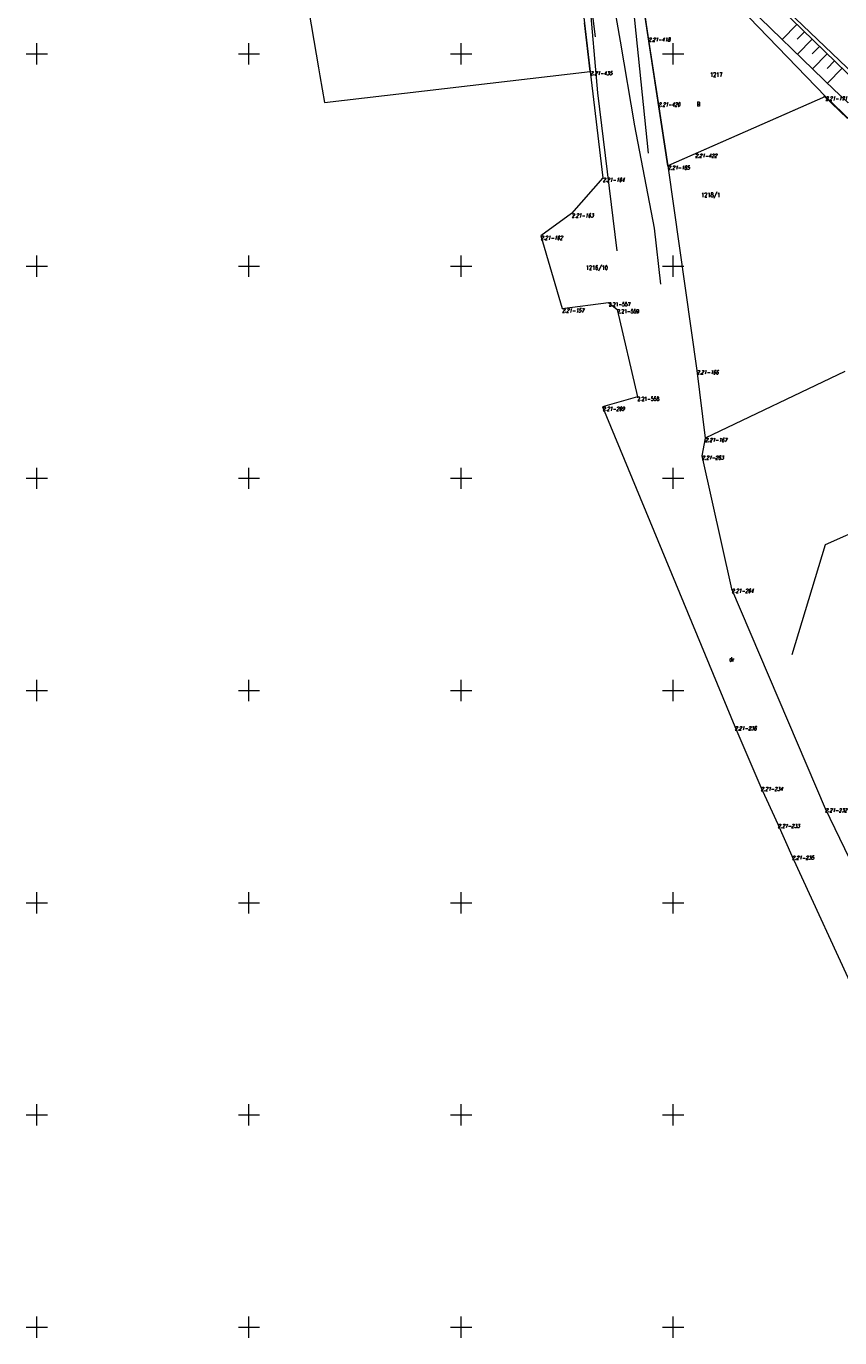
# Model space of a CAD drawing. Header units: metres. Extents: x 7582703 to 7587334, y 6019078 to 6022350.
# Tile 11 of 88: x 7584848 to 7585039, y 6019698 to 6020007. Entities that reach past the tile are written whole.
import ezdxf
from ezdxf.enums import TextEntityAlignment as Align

# ---------------------------------------------------------------- set-up
doc = ezdxf.new("R2010")
doc.units = ezdxf.units.M
doc.header["$MEASUREMENT"] = 0
doc.linetypes.add('EGDE', pattern=[0])
doc.layers.add('Dzialki', color=7, linetype='EGDE', lineweight=60)
doc.styles.get("Standard").update_dxf_attribs({"font": 'Simplex.SHX', "width": 0.75})

msp = doc.modelspace()

# ---------------------------------------------------------------- linework, layer by layer
at = {"layer": 'Dzialki', "lineweight": 9}
for p, q in [((7584909.91, 6020034.78), (7584916.41, 6019996.68)), ((7584988.1, 6020034.14), (7584994.11, 6019976.61)), ((7584989.47, 6020034.32), (7584994.12, 6020003.79)), ((7584998.71, 6019973.63), (7584989.47, 6020034.32)), ((7585035.84, 6019989.94), (7584998.69, 6020028.53)), ((7585035.84, 6019989.94), (7584998.69, 6020028.53)), ((7584979.22, 6020024.67), (7584982.18, 6019990.82)), ((7585038.03, 6019991.43), (7585004.43, 6020023.95)), ((7584977.36, 6020022.13), (7584980.43, 6019995.88)), ((7584987.59, 6020003.02), (7584983.98, 6020023.62)), ((7584979.43, 6020020.51), (7584981.61, 6020004.01)), ((7585053.39, 6019984.8), (7585018.64, 6020018.09)), ((7585022.04, 6020013.84), (7585055.13, 6019981.68)), ((7584980.43, 6019995.88), (7584979.08, 6020007.35)), ((7585029.14, 6020006.94), (7585025.68, 6020003.39)), ((7585030.92, 6020005.21), (7585029.19, 6020003.44)), ((7584850, 6019997.5), (7584850, 6020002.5)), ((7584900, 6019997.5), (7584900, 6020002.5)), ((7584950, 6019997.5), (7584950, 6020002.5)), ((7584990.91, 6019983.01), (7584987.59, 6020003.02)), ((7584994.12, 6020003.79), (7584996.45, 6019988.51)), ((7585000, 6019997.5), (7585000, 6020002.5)), ((7585032.7, 6020003.49), (7585029.24, 6019999.94)), ((7584847.5, 6020000), (7584852.5, 6020000)), ((7584897.5, 6020000), (7584902.5, 6020000)), ((7584947.5, 6020000), (7584952.5, 6020000)), ((7584997.5, 6020000), (7585002.5, 6020000)), ((7585034.47, 6020001.76), (7585032.75, 6019999.99)), ((7585036.24, 6020000.04), (7585032.8, 6019996.49)), ((7584916.41, 6019996.68), (7584916.72, 6019994.83)), ((7584917.79, 6019988.57), (7584980.43, 6019995.88)), ((7584980.43, 6019995.88), (7584983.36, 6019970.76)), ((7584980.43, 6019995.88), (7584983.36, 6019970.76)), ((7585038.02, 6019998.32), (7585036.3, 6019996.55)), ((7585039.79, 6019996.6), (7585036.35, 6019993.06)), ((7584916.72, 6019994.83), (7584917.79, 6019988.57)), ((7584982.18, 6019990.82), (7584986.68, 6019953.62)), ((7585035.84, 6019989.94), (7584998.71, 6019973.63)), ((7585035.84, 6019989.94), (7585005.13, 6019976.45)), ((7585041.03, 6019984.81), (7585035.51, 6019990.1)), ((7585090.93, 6019936.98), (7585035.84, 6019989.94)), ((7585090.93, 6019936.98), (7585035.84, 6019989.94)), ((7585055.66, 6019975.12), (7585038.03, 6019991.43)), ((7584996.45, 6019988.51), (7584998.71, 6019973.63)), ((7584995.56, 6019958.94), (7584990.91, 6019983.01)), ((7585005.13, 6019976.45), (7584998.71, 6019973.63)), ((7584998.71, 6019973.63), (7585005.52, 6019925.43)), ((7584998.71, 6019973.63), (7585005.52, 6019925.43)), ((7584983.36, 6019970.76), (7584976.04, 6019962.36)), ((7584983.36, 6019970.76), (7584976.04, 6019962.36)), ((7584976.04, 6019962.36), (7584968.75, 6019957.11)), ((7584976.04, 6019962.36), (7584968.75, 6019957.11)), ((7584997.09, 6019945.77), (7584995.56, 6019958.94)), ((7584968.75, 6019957.11), (7584973.78, 6019939.97)), ((7584968.75, 6019957.11), (7584973.78, 6019939.97)), ((7584847.5, 6019950), (7584852.5, 6019950)), ((7584850, 6019947.5), (7584850, 6019952.5)), ((7584897.5, 6019950), (7584902.5, 6019950)), ((7584900, 6019947.5), (7584900, 6019952.5)), ((7584947.5, 6019950), (7584952.5, 6019950)), ((7584950, 6019947.5), (7584950, 6019952.5)), ((7584997.5, 6019950), (7585002.5, 6019950)), ((7585000, 6019947.5), (7585000, 6019952.5)), ((7584973.78, 6019939.97), (7584984.77, 6019941.45)), ((7584973.78, 6019939.97), (7584984.77, 6019941.45)), ((7584984.77, 6019941.45), (7584986.8, 6019939.79)), ((7584984.77, 6019941.45), (7584986.8, 6019939.79)), ((7584986.8, 6019939.79), (7584991.55, 6019919.17)), ((7584986.8, 6019939.79), (7584991.55, 6019919.17)), ((7585005.52, 6019925.43), (7585007.52, 6019909.47)), ((7585005.52, 6019925.43), (7585007.52, 6019909.47)), ((7585040.47, 6019925.17), (7585007.52, 6019909.47)), ((7584991.55, 6019919.17), (7584983.35, 6019916.82)), ((7584991.55, 6019919.17), (7584983.35, 6019916.82)), ((7584983.35, 6019916.82), (7585014.47, 6019841.53)), ((7584983.35, 6019916.82), (7585014.47, 6019841.53)), ((7585007.52, 6019909.47), (7585006.72, 6019905.3)), ((7585007.52, 6019909.47), (7585006.72, 6019905.3)), ((7585006.72, 6019905.3), (7585013.75, 6019873.94)), ((7585006.72, 6019905.3), (7585013.75, 6019873.94)), ((7584850, 6019897.5), (7584850, 6019902.5)), ((7584900, 6019897.5), (7584900, 6019902.5)), ((7584950, 6019897.5), (7584950, 6019902.5)), ((7585000, 6019897.5), (7585000, 6019902.5)), ((7584847.5, 6019900), (7584852.5, 6019900)), ((7584897.5, 6019900), (7584902.5, 6019900)), ((7584947.5, 6019900), (7584952.5, 6019900)), ((7584997.5, 6019900), (7585002.5, 6019900)), ((7585050.37, 6019890.78), (7585035.81, 6019884.29)), ((7585035.81, 6019884.29), (7585027.92, 6019858.43)), ((7585013.75, 6019873.94), (7585035.8, 6019822.24)), ((7585013.75, 6019873.94), (7585035.8, 6019822.24)), ((7584850, 6019847.5), (7584850, 6019852.5)), ((7584900, 6019847.5), (7584900, 6019852.5)), ((7584950, 6019847.5), (7584950, 6019852.5)), ((7585000, 6019847.5), (7585000, 6019852.5)), ((7584847.5, 6019850), (7584852.5, 6019850)), ((7584897.5, 6019850), (7584902.5, 6019850)), ((7584947.5, 6019850), (7584952.5, 6019850)), ((7584997.5, 6019850), (7585002.5, 6019850)), ((7585014.47, 6019841.53), (7585020.63, 6019827.25)), ((7585014.47, 6019841.53), (7585020.63, 6019827.25)), ((7585020.63, 6019827.25), (7585024.63, 6019818.53)), ((7585020.63, 6019827.25), (7585024.63, 6019818.53)), ((7585035.8, 6019822.24), (7585043.74, 6019805.81)), ((7585035.8, 6019822.24), (7585043.74, 6019805.81)), ((7585024.63, 6019818.53), (7585027.98, 6019811.05)), ((7585024.63, 6019818.53), (7585027.98, 6019811.05)), ((7585027.98, 6019811.05), (7585043.43, 6019777.46)), ((7585027.98, 6019811.05), (7585043.43, 6019777.46)), ((7584850, 6019797.5), (7584850, 6019802.5)), ((7584900, 6019797.5), (7584900, 6019802.5)), ((7584950, 6019797.5), (7584950, 6019802.5)), ((7585000, 6019797.5), (7585000, 6019802.5)), ((7584847.5, 6019800), (7584852.5, 6019800)), ((7584897.5, 6019800), (7584902.5, 6019800)), ((7584947.5, 6019800), (7584952.5, 6019800)), ((7584997.5, 6019800), (7585002.5, 6019800)), ((7584850, 6019747.5), (7584850, 6019752.5)), ((7584900, 6019747.5), (7584900, 6019752.5)), ((7584950, 6019747.5), (7584950, 6019752.5)), ((7585000, 6019747.5), (7585000, 6019752.5)), ((7584847.5, 6019750), (7584852.5, 6019750)), ((7584897.5, 6019750), (7584902.5, 6019750)), ((7584947.5, 6019750), (7584952.5, 6019750)), ((7584997.5, 6019750), (7585002.5, 6019750)), ((7584850, 6019697.5), (7584850, 6019702.5)), ((7584900, 6019697.5), (7584900, 6019702.5)), ((7584950, 6019697.5), (7584950, 6019702.5)), ((7585000, 6019697.5), (7585000, 6019702.5)), ((7584847.5, 6019700), (7584852.5, 6019700)), ((7584897.5, 6019700), (7584902.5, 6019700)), ((7584947.5, 6019700), (7584952.5, 6019700)), ((7584997.5, 6019700), (7585002.5, 6019700))]:
    msp.add_line(p, q, dxfattribs=at)

# ---------------------------------------------------------------- texts
at = {"layer": 'Dzialki', "lineweight": 9, "oblique": 15, "width": 0.7}
for s, p in [('2.21-418', (7584994.12, 6020003.79)), ('2.21-435', (7584980.43, 6019995.88)), ('2.21-171', (7585035.84, 6019989.94)), ('2.21-420', (7584996.45, 6019988.51)), ('2.21-422', (7585005.13, 6019976.45)), ('2.21-165', (7584998.71, 6019973.63)), ('2.21-164', (7584983.36, 6019970.76)), ('2.21-163', (7584976.04, 6019962.36)), ('2.21-162', (7584968.75, 6019957.11)), ('2.21-157', (7584973.78, 6019939.97)), ('2.21-166', (7585005.52, 6019925.43)), ('2.21-269', (7584983.35, 6019916.82)), ('2.21-167', (7585007.52, 6019909.47)), ('2.21-263', (7585006.72, 6019905.3)), ('2.21-264', (7585013.75, 6019873.94)), ('2.21-236', (7585014.47, 6019841.53)), ('2.21-234', (7585020.63, 6019827.25)), ('2.21-232', (7585035.8, 6019822.24)), ('2.21-233', (7585024.63, 6019818.53)), ('2.21-235', (7585027.98, 6019811.05))]:
    msp.add_text(s, height=0.9, dxfattribs=at).set_placement(p, align=Align.TOP_LEFT)
at = {"layer": 'Dzialki', "lineweight": 9, "width": 0.7}
for s, height, p in [('1217', 1, (7585008.66, 6019995.62)), ('B', 1, (7585005.56, 6019988.66)), ('1218/1', 1, (7585006.58, 6019967.27)), ('1216/10', 1, (7584979.39, 6019950.12)), ('2.21-557', 0.9, (7584984.77, 6019941.45)), ('2.21-559', 0.9, (7584986.8, 6019939.79)), ('2.21-558', 0.9, (7584991.55, 6019919.17)), ('dr', 1, (7585013.19, 6019857.83))]:
    msp.add_text(s, height=height, dxfattribs=at).set_placement(p, align=Align.TOP_LEFT)

doc.saveas('drawing.dxf')
